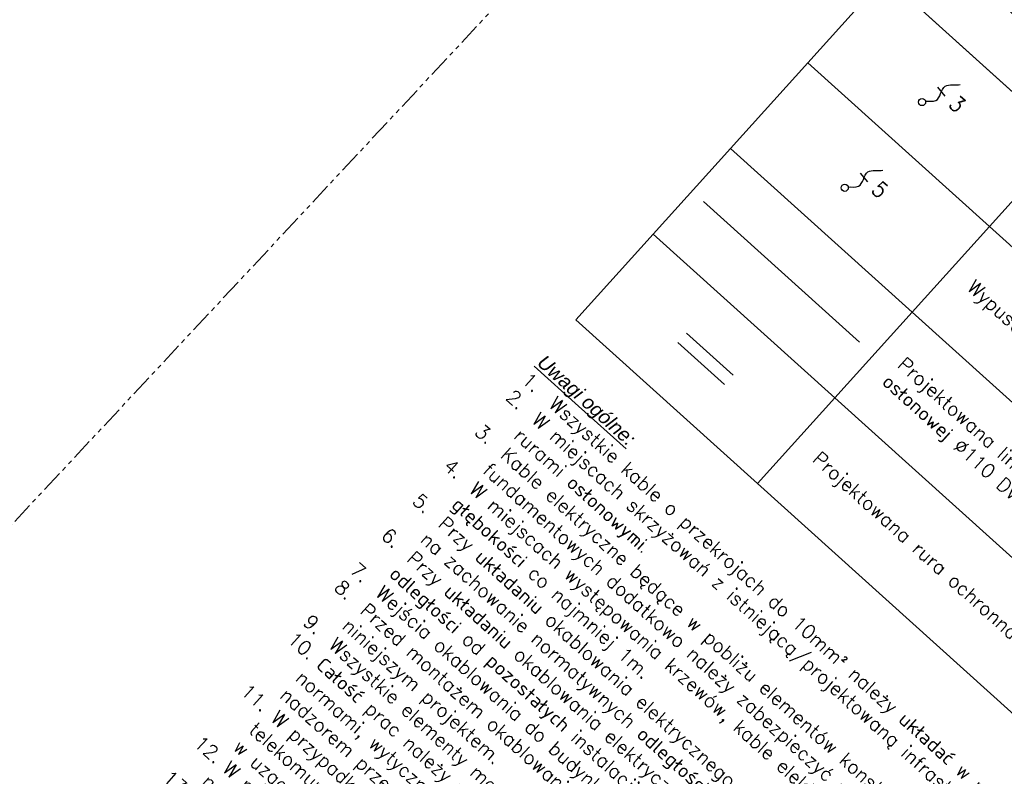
# Model space of a CAD drawing. Header units: metres. Extents: x 7427040 to 7427559, y 5541084 to 5541580.
# Tile 89 of 97: x 7427363 to 7427419, y 5541199 to 5541242. Entities that reach past the tile are written whole.
import ezdxf
from ezdxf.enums import TextEntityAlignment as Align

# ---------------------------------------------------------------- set-up
doc = ezdxf.new("R2010")
doc.units = ezdxf.units.M
doc.header["$MEASUREMENT"] = 0
doc.linetypes.add('( Phantom )', pattern=[2.5, 1.25, -0.25, 0.25, -0.25, 0.25, -0.25])
doc.layers.get('0').update_dxf_attribs({"color": 4})
for name, color, linetype, lineweight in [('__OPISY', 7, 'Continuous', 0), ('E_gn_ogólne', 3, 'Continuous', 30), ('E_gn_typ', 1, 'Continuous', 30), ('E_kabel_nn', 1, 'eN_LINE', 30), ('E_rurka', 150, 'Continuous', 13), ('GOSRBG', 7, 'Continuous', 13)]:
    doc.layers.add(name, color=color, linetype=linetype, lineweight=lineweight)
doc.styles.add('ARIAL 500', font='arial.ttf', dxfattribs={"height": 0.8})
doc.styles.add('GN_atrybuty', font='simplex.shx', dxfattribs={"width": 0.8})
doc.styles.add('Style-Arial', font='arial.ttf')
doc.linetypes.add('eN_LINE', pattern='A,0.2,-0.2,["eN",Style-Arial,S=0.1,R=0,X=-0.1,Y=-0.05],-0.2', length=0.6)

# ---------------------------------------------------------------- blocks, each defined once
blk = doc.blocks.new('SIT-G1 BOISKO')
at = {"layer": 'GOSRBG', "color": 252, "linetype": '( Phantom )', "lineweight": 13, "flags": 128}
blk.add_lwpolyline([(7427455.093, 5541312.435), (7427244.198, 5541498.57), (7427125.239, 5541372.711), (7427331.365, 5541179.81), (7427455.093, 5541312.435)], close=True, dxfattribs=at)
blk = doc.blocks.new('WYPUST KABLOWY')
blk.add_line((1.14, 1.71, -0.015), (0.172, 1.874, -0.015))
blk.add_circle((0, 0), 0.311)
blk.add_open_spline([(0.184, 0.251, 0.007), (0.387, 0.478, 0.028), (1.247, 0.932, -0.017), (0.058, 2.477, -0.024), (1.202, 2.993, 0.058), (1.447, 3.352)], degree=3, knots=[0, 0, 0, 0, 0.89596, 2.37982, 3.695604, 3.695604, 3.695604, 3.695604])
at = {"layer": 'E_gn_typ', "style": 'GN_atrybuty', "width": 0.9, "flags": 8}
blk.add_attdef('ILOŚĆ_ŻYŁ', text='', height=1.25, dxfattribs=at).set_placement((1.567, 1.417, -0.1), align=Align.MIDDLE_LEFT)
blk = doc.blocks.new('PZT 1 BOISKO')
at = {"layer": '__OPISY', "flags": 128}
for points in [[(7427412.373, 5541244.416), (7427462.381, 5541199.327), (7427464.611, 5541201.8), (7427414.603, 5541246.889), (7427412.373, 5541244.416)], [(7427407.948, 5541239.509), (7427418.346, 5541230.134), (7427422.771, 5541235.041), (7427412.373, 5541244.416), (7427407.948, 5541239.509)], [(7427403.524, 5541234.602), (7427413.921, 5541225.227), (7427418.346, 5541230.134), (7427407.948, 5541239.509), (7427403.524, 5541234.602)], [(7427457.957, 5541194.419), (7427418.346, 5541230.134), (7427422.771, 5541235.041), (7427462.381, 5541199.327), (7427457.957, 5541194.419)], [(7427399.099, 5541229.694), (7427409.497, 5541220.319), (7427413.921, 5541225.227), (7427403.524, 5541234.602), (7427399.099, 5541229.694)], [(7427453.532, 5541189.512), (7427413.921, 5541225.227), (7427418.346, 5541230.134), (7427457.957, 5541194.419), (7427453.532, 5541189.512)], [(7427394.674, 5541224.787), (7427405.072, 5541215.412), (7427409.497, 5541220.319), (7427399.099, 5541229.694), (7427394.674, 5541224.787)], [(7427449.107, 5541184.605), (7427409.497, 5541220.319), (7427413.921, 5541225.227), (7427453.532, 5541189.512), (7427449.107, 5541184.605)], [(7427444.683, 5541179.697), (7427405.072, 5541215.412), (7427409.497, 5541220.319), (7427449.107, 5541184.605), (7427444.683, 5541179.697)]]:
    blk.add_lwpolyline(points, close=True, dxfattribs=at)
at = {"layer": 'E_kabel_nn', "ltscale": 5}
blk.add_lwpolyline([(7427401.971, 5541231.553), (7427410.898, 5541223.504), (7427410.898, 5541223.504), (7427410.898, 5541223.504)], dxfattribs=at)
at = {"layer": 'E_rurka'}
for p, q in [((7427400.994, 5541224.025), (7427403.665, 5541221.623)), ((7427400.506, 5541223.483), (7427403.177, 5541221.081))]:
    blk.add_line(p, q, dxfattribs=at)
at = {"layer": 'E_gn_ogólne', "xscale": 0.6599999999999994, "yscale": 0.6599999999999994, "zscale": 0.6599999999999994, "rotation": 318.0369036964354}
for p in [(7427414.481, 5541237.255), (7427410.056, 5541232.348)]:
    blk.add_blockref('WYPUST KABLOWY', p, dxfattribs=at)
at = {"layer": '__OPISY', "linetype": 'Continuous', "ltscale": 2, "char_height": 0.8, "rotation": 317.9609, "style": 'ARIAL 500'}
for s, insert, width, attachment_point in [('\\Fsimplex;\\Q0;Wypust kablowy 3-fazowy (5-przewodowy)', (7427417.173, 5541226.743), 51.93424, 4), ('{\\fArial|b0|i1|c238|p39;\\LUwagi ogólne:\\P\\A1;\\Fsimplex|c238;\\l1.{\\W1.94736; }Wszystkie kable o przekrojach do 10mm\\fISOCPEUR|b0|i0|c238|p39;²\\Fsimplex|c238; należy układać w rurach osłonowych DVK/SRS.\\P2.{\\W1.73684; }W miejscach skrzyżowań z istniejącą/projektowaną infrastrukturą kable elektryczne należy zabezpieczyć \\P{\\W3.31578; }rurami osłonowymi.\\P3.{\\W1.73684; }Kable elektryczne będące w pobliżu elementów konstrukcyjnych, przebiegające powyżej stóp \\P{\\W3.31578; }fundamentowych dodatkowo należy zabezpieczyć rurami dwupołówkowymi lub stalowymi.\\P4.{\\W1.73684; }W miejscach występowania krzewów, kable elektryczne należy prowadzić w rurach ochronnych na \\P{\\W3.31578; }głębokości co najmniej 1m.\\P5.{\\W1.73684; }Przy układaniu okablowania elektrycznego i kanalizacji słaboprądowej należy zwrócić szczególną uwagę \\P{\\W3.31578; }na zachowanie normatywnych odległości od pozostałych instalacji w terenie zewnętrznym.\\P6.{\\W1.73684; }Przy układaniu okablowania elektrycznego należy zwrócić szczególną uwagę na zachowanie normatywnych \\P{\\W3.31578; }odległości od pozostałych instalacji w terenie zewnętrznym.\\P7.{\\W1.73684; }Wejścia okablowania do budynku należy wykonywać w przepustach gazo - i wodoszczelnych.\\P8.{\\W1.73684; }Przed montażem okablowania oraz poszczególnych urządzeń należy zweryfikować dtr i lokalizację z \\P{\\W3.31578; }niniejszym projektem.\\P9.{\\W1.73684; }Wszystkie elementy montować zgodnie z wytycznymi producenta.\\P10.{\\W0.894736; }Całość prac należy wykonać zgodnie z obowiązującymi zasadami sztuki budowlanej, przepisami i \\P{\\W3.31578; }normami, wytycznymi zawartymi w Warunkach Technicznych oraz przez uprawnione podmioty pod ścisłym \\P{\\W3.31578; }nadzorem przedstawicieli służb technicznych. \\P11.{\\W1.10526; }W przypadku odkrycia w trakcie robót ziemnych infrastruktury słaboprądowej (kabli/kanalizacji \\P{\\W3.31578; }telekomunikacyjnej lub słaboprądowej) nienaniesionej na plany, należy je zabezpieczyć lub przebudować \\P{\\W3.31578; }w uzgodnieniu z przedstawicielem właściciela sieci oraz inspektora nadzoru.\\P12.{\\W0.894736; }W miejscach kolizji przebudowywanych instalacji z innymi urządzeniami, roboty budowlane prowadzić pod \\P{\\W3.31578; }nadzorem właścicieli tych urządzeń. \\P13.{\\W0.894736; }Przed przystąpieniem do robót zanikowych należy sprawdzić zgodność wykonanych prac z dokumentacją \\P{\\W3.31578; }projektową przez uprawnionego geodetę i branżowego inspektora.\\P14.{\\W0.894736; }W celu ograniczenia zanieczyszczeń murawy boiska sportowego podczas realizacji prac, dla możliwoścu \\P{\\W3.31578; }dojazdu sprzęty typu dzwig, podnośnik, koparka itd. konieczne będzie wykonanie tymczasowych dróg \\P{\\W3.31578; }modułowych z płyt drewnianych, aluminiowych lub kompozytowych.\\P15.{\\W0.894736; }W trakcie realizacji prac należy wygrodzić teren budowy oraz obszar zasięgu pracy sprzętu.\\P16.{\\W0.894736; }Wszystkie kwestie wizualne należy potwierdzić przed zamówieniem z Architektem prowadzącym oraz \\P{\\W3.31578; }Inwestorem.}', (7427392.925, 5541222.847), 68.223, 1), ('\\Fsimplex;\\Q0;\\A1;Projektowana linia kablowa niskiego napięcia nN (Inwestor) prowadzona w rurze osłonowej %%C110 DVK lub SRS pod drogami oraz miejscami parkingowymi ', (7427412.749, 5541221.835), 51.93424, 4), ('\\Fsimplex;\\Q0;Projektowana rura ochronna utwardzona', (7427408.324, 5541216.928), 51.93424, 4)]:
    blk.add_mtext(s, dxfattribs=dict(at, insert=insert, width=width, attachment_point=attachment_point))
at = {"layer": 'E_gn_typ', "style": 'GN_atrybuty', "width": 0.9, "flags": 8}
for p in [(7427416.237, 5541237.381), (7427411.812, 5541232.473)]:
    blk.add_attdef('ILOŚĆ_ŻYŁ', text='', height=0.9, rotation=318.0369, dxfattribs=at).set_placement(p, align=Align.MIDDLE_LEFT)

msp = doc.modelspace()

# ---------------------------------------------------------------- block references
at = {"color": 7, "linetype": 'Continuous', "lineweight": 0}
msp.add_blockref('SIT-G1 BOISKO', (0, 0), dxfattribs=at)
ref = msp.add_blockref('PZT 1 BOISKO', (0, 0), dxfattribs=at)
ref.add_attrib('ILOŚĆ_ŻYŁ', '5', dxfattribs={"layer": 'E_gn_typ', "height": 0.9, "rotation": 318.0369, "style": 'GN_atrybuty', "width": 0.9}).set_placement((7427411.812, 5541232.473), align=Align.MIDDLE_LEFT)
ref.add_attrib('ILOŚĆ_ŻYŁ', '3', dxfattribs={"layer": 'E_gn_typ', "height": 0.9, "rotation": 318.0369, "style": 'GN_atrybuty', "width": 0.9}).set_placement((7427416.237, 5541237.381), align=Align.MIDDLE_LEFT)

doc.saveas('drawing.dxf')
